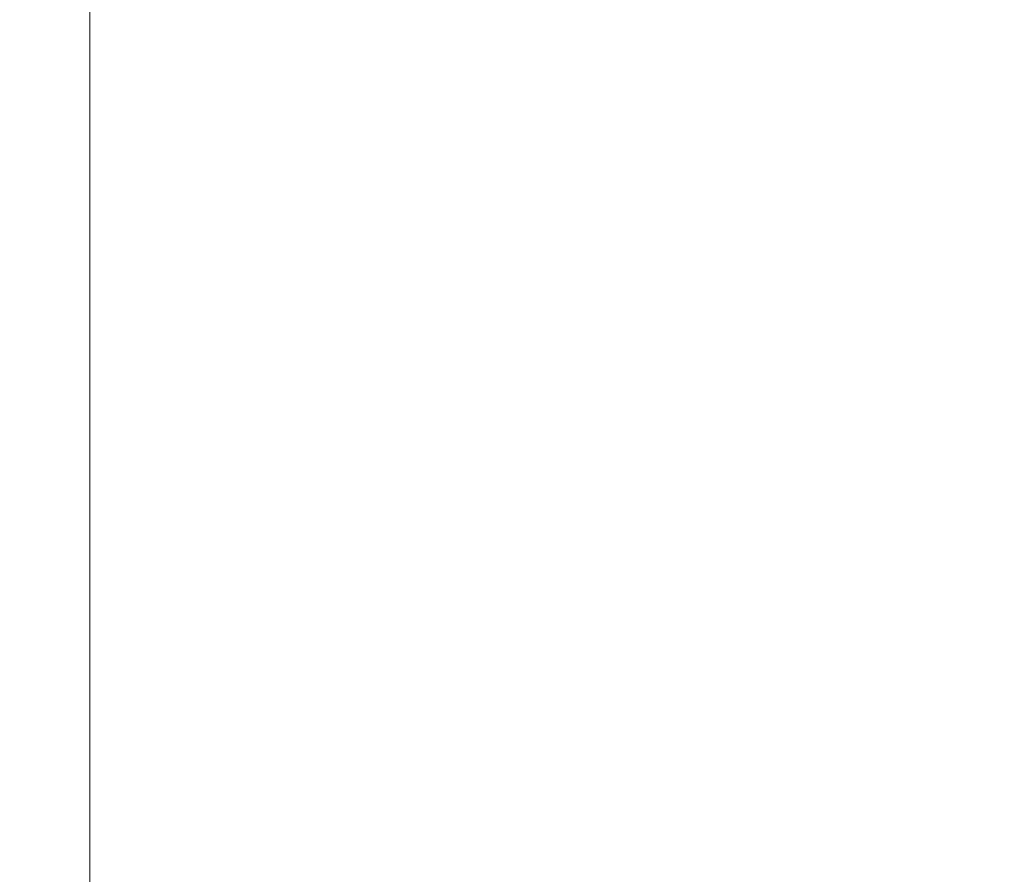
# Model space of a CAD drawing. Header units: inches. Extents: x -64 to 166, y 653 to 805.
# Tile 64 of 256: x -10.368402 to -10.367679, y 657.726598 to 657.727226. Entities that reach past the tile are written whole.
import ezdxf

# ---------------------------------------------------------------- set-up
doc = ezdxf.new("R2010")
doc.units = ezdxf.units.IN
doc.header["$MEASUREMENT"] = 0
doc.layers.add('A-FLOR-HRAL', color=1, linetype='Continuous', lineweight=9)

# ---------------------------------------------------------------- blocks, each defined once
blk = doc.blocks.new('Railing - 4_ x 4_-1398799-_3D_')
at = {"layer": 'A-FLOR-HRAL'}
mesh = blk.add_polyface(dxfattribs=at)
corners = [(2.87499994, 2.87499994, 37.53465271), (2.625, 2.625, 37.53465271), (-2.625, 2.625, 37.53465271), (-2.87499994, 2.87499994, 37.53465271)]
mesh.append_faces([[corners[k] for k in face] for face in [(3, 0, 1, 2)]])
mesh = blk.add_polyface(dxfattribs=at)
corners = [(2.625, 2.625, 37.53465271), (2.625, 2.625, 37.09533691), (-2.625, 2.625, 37.09533691), (-2.625, 2.625, 37.53465271)]
mesh.append_faces([[corners[k] for k in face] for face in [(3, 0, 1, 2)]])
mesh = blk.add_polyface(dxfattribs=at)
corners = [(2.625, 2.625, 37.09533691), (2.56144434, 2.56144434, 37.02222633), (2.51269305, 2.51269305, 36.93850994), (2.48046881, 2.48046881, 36.84715176), (-2.48046881, 2.48046881, 36.84715176), (-2.51269305, 2.51269305, 36.93850994), (-2.56144434, 2.56144434, 37.02222633), (-2.625, 2.625, 37.09533691)]
mesh.append_faces([[corners[k] for k in face] for face in [(5, 2, 3, 4)]], dxfattribs={"vtx0": -1})
mesh.append_faces([[corners[k] for k in face] for face in [(2, 5, 6, 1)]], dxfattribs={"vtx0": -1, "vtx2": -1})
mesh.append_faces([[corners[k] for k in face] for face in [(7, 0, 1, 6)]], dxfattribs={"vtx2": -1})
blk = doc.blocks.new('Railing - Railing-1497174-_3D_')
at = {"rotation": 89.99999999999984}
blk.add_blockref('Railing - 4_ x 4_-1398799-_3D_', (-7.7433508, 657.72782221, 1235.06534747), dxfattribs=at)

msp = doc.modelspace()

# ---------------------------------------------------------------- block references
at = {"layer": 'A-FLOR-HRAL'}
msp.add_blockref('Railing - Railing-1497174-_3D_', (0, 0), dxfattribs=at)

doc.saveas('drawing.dxf')
